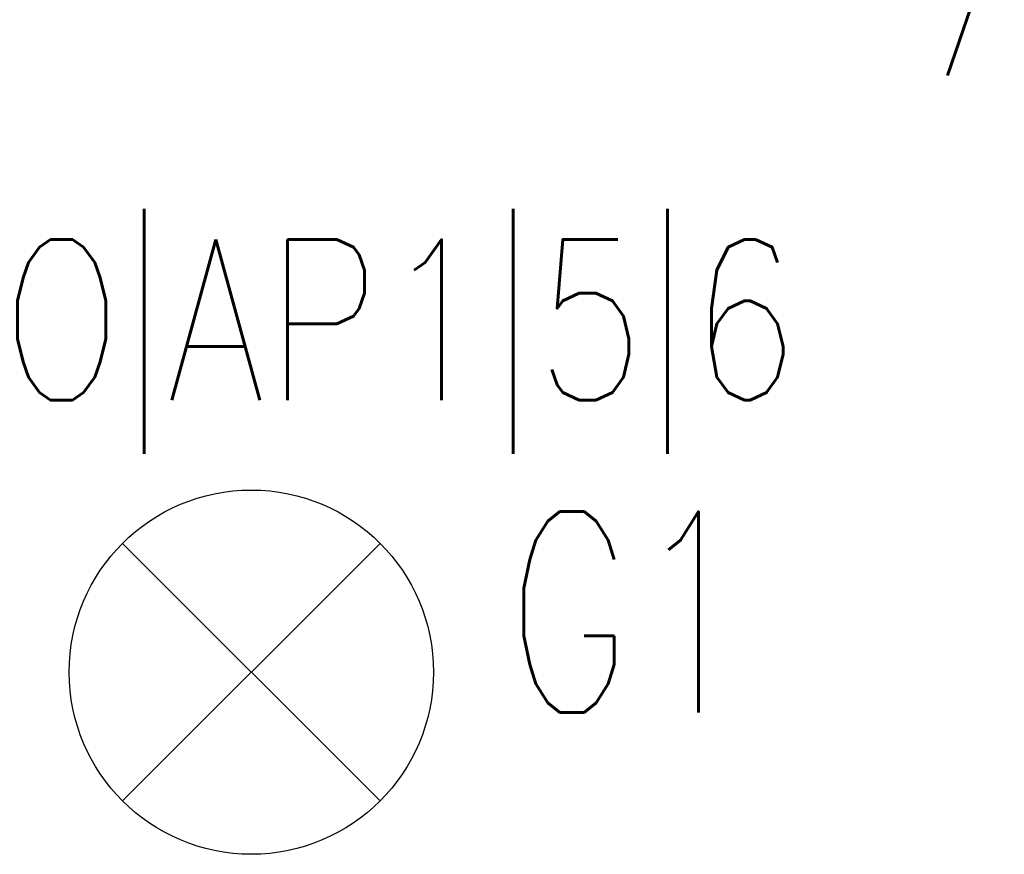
# Model space of a CAD drawing. Header units: inches. Extents: x -281236 to -70395, y 38777 to 102341.
# Tile 124 of 244: x -140207 to -140084, y 50679 to 50783. Entities that reach past the tile are written whole.
import ezdxf
from ezdxf.enums import TextEntityAlignment as Align

# ---------------------------------------------------------------- set-up
doc = ezdxf.new("R2010")
doc.units = ezdxf.units.IN
doc.header["$MEASUREMENT"] = 0
doc.layers.add('E-90', color=6, linetype='Continuous')
doc.layers.add('E35', color=6, linetype='Continuous')
doc.styles.add('ROMANS', font='romans', dxfattribs={"width": 0.85})

msp = doc.modelspace()

# ---------------------------------------------------------------- linework, layer by layer
at = {"layer": 'E35'}
for p, q in [((-140161.89, 50717.8), (-140193.96, 50685.73)), ((-140161.89, 50685.73), (-140193.96, 50717.8))]:
    msp.add_line(p, q, dxfattribs=at)
msp.add_circle((-140177.92, 50701.77), 22.68, dxfattribs=at)

# ---------------------------------------------------------------- texts
at = {"layer": 'E-90', "style": 'ROMANS', "width": 0.8}
for s, rotation, p in [('7', 360, (-140089.2, 50786.06)), ('O|AP1|5|6', 0, (-140159.37, 50744.21))]:
    msp.add_text(s, height=20, rotation=rotation, dxfattribs=at).set_placement(p, align=Align.MIDDLE)
at = {"layer": 'E35', "style": 'ROMANS', "width": 0.7}
msp.add_text('G1', height=25, dxfattribs=at).set_placement((-140130.87, 50709.26), align=Align.MIDDLE)

doc.saveas('drawing.dxf')
